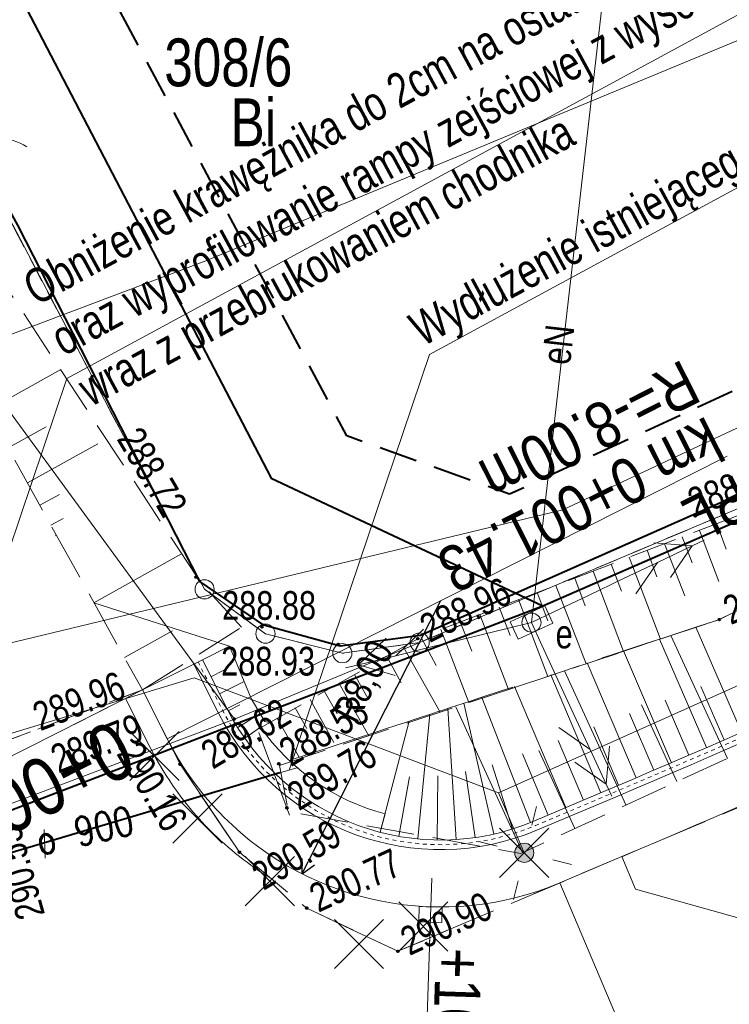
# Model space of a CAD drawing. Header units: metres. Extents: x 7437415 to 7437762, y 5556624 to 5556902.
# Tile 11 of 36: x 7437517 to 7437536, y 5556683 to 5556709. Entities that reach past the tile are written whole.
import ezdxf

# ---------------------------------------------------------------- set-up
doc = ezdxf.new("R2010")
doc.units = ezdxf.units.M
doc.header["$MEASUREMENT"] = 0
for name, pattern in [('0.5_0.5', [1.5, 0.5, -0.5, 0.5]), ('BUBZ01-500', [1.75, 1.25, -0.5]), ('DGN Style 2', [6.14715, 3.68829, -2.45886]), ('DGN Style 3', [8.60601, 6.14715, -2.45886]), ('EGBU01-500', [1, 0.5, -0.5]), ('KTCR02-500', [1.5, 1, -0.5]), ('KTJZ01-500', [2, 1.5, -0.5])]:
    doc.linetypes.add(name, pattern=pattern)
doc.layers.get('0').update_dxf_attribs({"color": 250, "lineweight": 5})
for name, color, linetype, lineweight in [('202-Punkt graniczny stabilizowany trwale', 7, 'Continuous', 5), ('203-Punkt załamania granicy działki nie stabilizowany', 7, 'Continuous', 5), ('510-Podpora jednosłupowa symb.-STPOW', 7, 'Continuous', 5), ('905-Brama w ogrodzeniu', 7, 'Continuous', 5), ('ARCH_0', 7, 'Continuous', 13), ('BUBZ01', 250, 'Continuous', 5), ('BUBZ01_1', 250, 'Continuous', 5), ('BUIB02_01', 250, 'Continuous', 5), ('BUIB05_01', 250, 'Continuous', 5), ('D_balustrada', 7, '0.5_0.5', 20), ('D_kilometraz', 7, 'Continuous', 13), ('D_konstrukcja', 7, 'Continuous', 20), ('D_kraweznik', 7, 'Continuous', 20), ('D_kraweznik obnizony', 7, 'DGN Style 2', 20), ('D_obrzeze', 7, 'Continuous', 20), ('D_odwodnienie liniowe_wpust', 36, 'Continuous', 20), ('D_opis trasy', 7, 'Continuous', 13), ('D_opisy', 7, 'Continuous', 13), ('D_pobocze', 7, 'Continuous', 13), ('D_przepust', 7, 'DGN Style 2', 20), ('D_skarpa', 7, 'DGN Style 3', 20), ('D_skarpa-symbol', 7, 'Continuous', 20), ('D_wymiary', 7, 'Continuous', 13), ('D_zakres', 7, 'DGN Style 2', 13), ('DS_nawierzchnia bitumiczna nowa', 250, 'Continuous', 0), ('EGBD03', 250, 'Continuous', 5), ('EGBP04_02', 250, 'Continuous', 5), ('EGBP04_03', 250, 'Continuous', 5), ('EGBU01', 250, 'Continuous', 5), ('KTJZ01', 250, 'Continuous', 5), ('KTOK02', 250, 'Continuous', 5), ('KTOK05_01', 250, 'Continuous', 5), ('MPZP', 250, 'Continuous', 5), ('przewód elektroenergetyczny niskiego napięcia (linia) - symbol', 7, 'Continuous', 5), ('przewód telekomunikacyjny (linia) - symbol', 7, 'Continuous', 5), ('rzedne dla projektanta', 250, 'Continuous', 5), ('SUPE', 250, 'Continuous', 5), ('SUPE_01', 250, 'Continuous', 5), ('SUPG_01', 250, 'Continuous', 5), ('SUPT_01', 250, 'Continuous', 5), ('SUSM01', 250, 'Continuous', 5), ('SUSM04_01_E', 250, 'Continuous', 5), ('szafa elektroenergetyczna (punkt)', 7, 'Continuous', 5), ('szafa elektroenergetyczna (punkt)-Atr17', 7, 'Continuous', 5), ('słup (punkt)', 7, 'Continuous', 5), ('Warstwa 10', 250, 'Continuous', 5), ('Warstwa 14', 250, 'Continuous', 5)]:
    doc.layers.add(name, color=color, linetype=linetype, lineweight=lineweight)
doc.styles.add('ROMANS', font='arial.ttf', dxfattribs={"width": 0.8})
doc.styles.get("Standard").update_dxf_attribs({"font": 'txt.shx', "width": 0.75})
doc.styles.add('Style-Arial Narrow', font='ARIALN.TTF')
doc.styles.add('Style-WORKING_1250 I 0.26180', font='WORKING_1250.shx', dxfattribs={"oblique": 15})
doc.linetypes.add('KTOK05_01-500', pattern='A,3.75,[13,dgnlstyle-rozp_2015.shx,S=0.002778,R=0,X=0,Y=0],3.75', length=7.5)
doc.dimstyles.new('1-500', dxfattribs={"dimscale": 10, "dimtxt": 0.2, "dimasz": 0.07, "dimexe": 0, "dimexo": 0, "dimgap": 0.05, "dimtad": 1, "dimdec": 1, "dimzin": 0, "dimtxsty": 'ROMANS', "dimblk": 'ARCHTICK', "dimcen": 0.1, "dimclrt": 256, "dimadec": 0, "dimazin": 0, "dimtfac": 0.666667, "dimtdec": 1, "dimtofl": 0, "dimtmove": 1, "dimatfit": 2, "dimfxl": 0, "dimtolj": 1, "dimtzin": 0, "dimarcsym": 0})

# ---------------------------------------------------------------- blocks, each defined once
blk = doc.blocks.new('PE04')
at = {"color": 0, "linetype": 'Continuous', "lineweight": 13, "ltscale": 10}
for p, q in [((46.5, 0), (37.84, 5)), ((6.5, 0), (0, 0)), ((6.5, 0), (16.5, 0)), ((16.5, 0), (26.5, 0)), ((26.5, 0), (36.5, 0)), ((36.5, 0), (46.5, 0)), ((46.5, 0), (37.84, -5)), ((46.5, 0), (50, 0))]:
    blk.add_line(p, q, dxfattribs=at)
blk = doc.blocks.new('PT01')
at = {"color": 0, "linetype": 'Continuous', "lineweight": 13, "ltscale": 10}
for p, q in [((46.5, 0), (37.84, 5)), ((6.5, 0), (0, 0)), ((6.5, 0), (16.5, 0)), ((16.5, 0), (26.5, 0)), ((26.5, 0), (36.5, 0)), ((36.5, 0), (27.84, -5)), ((36.5, 0), (46.5, 0)), ((46.5, 0), (50, 0))]:
    blk.add_line(p, q, dxfattribs=at)
blk = doc.blocks.new('US18')
at = {"color": 0, "linetype": 'Continuous', "lineweight": 13, "ltscale": 10}
for p, q in [((-5, -2.5), (-5, 2.5)), ((-5, 2.5), (5, 2.5)), ((5, -2.5), (5, 2.5)), ((-5, -2.5), (5, -2.5))]:
    blk.add_line(p, q, dxfattribs=at)
blk = doc.blocks.new('202')
at = {"layer": '202-Punkt graniczny stabilizowany trwale', "color": 96, "linetype": 'Continuous', "lineweight": 13}
blk.add_circle((0, 0), 2.5, dxfattribs=at)
blk = doc.blocks.new('203')
at = {"layer": '203-Punkt załamania granicy działki nie stabilizowany', "linetype": 'Continuous', "lineweight": 13}
h = blk.add_hatch(color=96, dxfattribs=at)
edge = h.paths.add_edge_path()
edge.add_arc((0, 0), 0.45, 0, 360)
blk = doc.blocks.new('905')
at = {"layer": '905-Brama w ogrodzeniu', "color": 0, "linetype": 'Continuous', "lineweight": 13}
for centre, start, end in [((-15, 0), 0, 60), ((15, 0), 120, 180)]:
    blk.add_arc(centre, 15, start, end, dxfattribs=at)
blk = doc.blocks.new('510')
at = {"layer": '510-Podpora jednosłupowa symb.-STPOW', "color": 0, "linetype": 'Continuous', "lineweight": 13}
blk.add_circle((0, 0), 2.5, dxfattribs=at)
blk = doc.blocks.new('SM04')
at = {"layer": 'słup (punkt)', "color": 0, "linetype": 'Continuous', "lineweight": 13}
blk.add_circle((0, 0), 2.5, dxfattribs=at)
blk = doc.blocks.new('SUSM01_2')
at = {"layer": 'SUSM01', "color": 250, "linetype": 'Continuous', "lineweight": 13}
for p, q in [((-0.543, 0.545), (-0.897, 0.899)), ((0.517, 0.545), (0.871, 0.899)), ((-0.897, -0.869), (-0.543, -0.515)), ((0.871, -0.869), (0.517, -0.515))]:
    blk.add_line(p, q, dxfattribs=at)
blk = doc.blocks.new('510_3')
at = {"layer": 'SUSM04_01_E', "linetype": 'Continuous', "lineweight": 13}
h = blk.add_hatch(color=8, dxfattribs=at)
edge = h.paths.add_edge_path()
edge.add_arc((0, 0), 0.25, 0, 360)
at = {"layer": 'SUSM04_01_E', "color": 250, "linetype": 'Continuous', "lineweight": 13}
blk.add_circle((0, 0), 0.25, dxfattribs=at)
blk = doc.blocks.new('wyci')
at = {"color": 1, "linetype": 'Continuous', "lineweight": 13, "flags": 128}
for points in [[(4544150.203, 5410499.556), (4544147.627, 5410502.133)], [(4544147.627, 5410499.556), (4544150.203, 5410502.133)]]:
    blk.add_lwpolyline(points, dxfattribs=at)
blk = doc.blocks.new('TerminatorOpen')
at = {"color": 0, "linetype": 'ByBlock', "lineweight": -2}
for q in [(-1, 0.5), (-1, 0), (-1, -0.5)]:
    blk.add_line((0, 0), q, dxfattribs=at)
blk = doc.blocks.new('*D49')
at = {"layer": 'D_wymiary', "color": 0, "lineweight": -2}
blk.add_line((7437528.247, 5556693.718), (7437524.789, 5556686.905), dxfattribs=at)
at = {"layer": 'Defpoints', "color": 0}
for p in [(7437528.247, 5556693.718), (7437524.626, 5556686.584)]:
    blk.add_point(p, dxfattribs=at)
at = {"layer": 'D_wymiary', "color": 0, "lineweight": -2, "xscale": 0.36, "yscale": 0.36, "zscale": 0.36, "rotation": 243.0866268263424}
blk.add_blockref('TerminatorOpen', (7437524.626, 5556686.584), dxfattribs=at)
at = {"layer": 'D_wymiary', "insert": (7437526.277, 5556691.589), "char_height": 0.72, "attachment_point": 5, "rotation": 63.0866, "style": 'Style-Arial Narrow'}
blk.add_mtext('R8,00', dxfattribs=at)

msp = doc.modelspace()

# ---------------------------------------------------------------- linework, layer by layer
at = {"layer": 'BUBZ01', "color": 7, "linetype": 'BUBZ01-500', "lineweight": 13}
for p, q in [((7437520.46, 5556691.39), (7437523.044, 5556693.027)), ((7437527.65, 5556692.73), (7437523.54, 5556690.4))]:
    msp.add_line(p, q, dxfattribs=at)
at = {"layer": 'BUBZ01', "color": 7, "linetype": 'BUBZ01-500', "lineweight": 13, "flags": 128}
for points in [[(7437528.318, 5556692.995), (7437547.83, 5556700.48), (7437576.23, 5556715.25), (7437589.02, 5556721.32), (7437589.43, 5556720.35), (7437575.67, 5556713.15), (7437558.6, 5556704.26), (7437548.16, 5556699.51), (7437535.53, 5556693.23), (7437528.982, 5556691.059)], [(7437523.044, 5556693.027), (7437521.96, 5556694.22), (7437512.102, 5556709.224), (7437507.913, 5556716.465)]]:
    msp.add_lwpolyline(points, dxfattribs=at)
msp.add_lwpolyline([(7437524.04, 5556689.42), (7437535.53, 5556693.23), (7437548.16, 5556699.51), (7437558.6, 5556704.26), (7437575.67, 5556713.15), (7437589.43, 5556720.35), (7437590.07, 5556719.5), (7437590.16, 5556717.95), (7437574.86, 5556709.22), (7437552.89, 5556697.48), (7437530.34, 5556687.12), (7437524.27, 5556688.21), (7437524.04, 5556689.42)], close=True, dxfattribs=at)
at = {"layer": 'BUBZ01', "color": 7, "linetype": 'Continuous', "lineweight": 13, "flags": 128}
for points in [[(7437535.46, 5556695.73), (7437535.71, 5556695.07)], [(7437535.01, 5556695.56), (7437535.52, 5556694.22)], [(7437534.1, 5556695.21), (7437534.63, 5556693.85)], [(7437534.56, 5556695.39), (7437534.82, 5556694.71)], [(7437533.64, 5556695.04), (7437533.9, 5556694.35)], [(7437533.17, 5556694.86), (7437533.995, 5556692.721)], [(7437532.23, 5556694.49), (7437533.025, 5556692.399)], [(7437532.7, 5556694.68), (7437532.97, 5556693.97)], [(7437531.75, 5556694.31), (7437532.02, 5556693.59)], [(7437530.77, 5556693.94), (7437531.05, 5556693.2)], [(7437531.26, 5556694.12), (7437532.049, 5556692.076)], [(7437530.28, 5556693.75), (7437531.052, 5556691.745)], [(7437529.78, 5556693.55), (7437530.06, 5556692.81)], [(7437528.76, 5556693.17), (7437529.06, 5556692.4)], [(7437529.27, 5556693.36), (7437530.022, 5556691.403)], [(7437528.25, 5556692.97), (7437528.982, 5556691.059)], [(7437527.74, 5556692.76), (7437528.13, 5556692.03)], [(7437535.74, 5556689.6), (7437534.261, 5556692.809)], [(7437527.28, 5556692.51), (7437528.232, 5556690.81)], [(7437526.84, 5556692.26), (7437527.22, 5556691.58)], [(7437533.09, 5556688.39), (7437531.487, 5556691.89)], [(7437526, 5556691.79), (7437526.35, 5556691.16)], [(7437525.21, 5556691.35), (7437525.54, 5556690.77)], [(7437525.6, 5556691.56), (7437526.374, 5556690.194)], [(7437524.84, 5556691.14), (7437525.46, 5556690.02)], [(7437524.45, 5556690.92), (7437524.75, 5556690.38)], [(7437530.39, 5556687.14), (7437528.643, 5556690.946)], [(7437534.42, 5556689), (7437533.5, 5556691)], [(7437523.98, 5556690.65), (7437524.55, 5556689.63)], [(7437531.75, 5556687.77), (7437530.81, 5556689.81)]]:
    msp.add_lwpolyline(points, dxfattribs=at)
at = {"layer": 'BUBZ01_1', "color": 7, "linetype": 'Continuous', "lineweight": 13}
for p, q in [((7437518.32, 5556699.76), (7437516.402, 5556698.698)), ((7437517.941, 5556698.27), (7437516.944, 5556697.718)), ((7437519.287, 5556697.82), (7437517.451, 5556696.803)), ((7437518.292, 5556696.501), (7437517.776, 5556696.216)), ((7437518.381, 5556695.867), (7437518.066, 5556695.693)), ((7437518.189, 5556695.42), (7437518.21, 5556695.432)), ((7437521.481, 5556694.949), (7437519.188, 5556693.669)), ((7437521.24, 5556692.935), (7437519.988, 5556692.237))]:
    msp.add_line(p, q, dxfattribs=at)
at = {"layer": 'BUIB02_01', "color": 7, "linetype": 'Continuous', "lineweight": 13}
msp.add_line((7437523.5, 5556690.28), (7437524.3, 5556688.12), dxfattribs=at)
at = {"layer": 'BUIB02_01', "color": 212, "linetype": 'Continuous', "lineweight": 40, "flags": 128}
for points in [[(7437471.018, 5556680.168), (7437490.105, 5556682.798), (7437506.941, 5556685.963), (7437514.516, 5556687.29), (7437530.92, 5556693.586), (7437543.72, 5556699.172), (7437579.76, 5556716.205), (7437631.582, 5556743.722), (7437615.039, 5556772.576)], [(7437512.405, 5556718.826), (7437523.822, 5556696.921), (7437530.92, 5556693.586)]]:
    msp.add_lwpolyline(points, dxfattribs=at)
at = {"layer": 'BUIB05_01', "color": 7, "linetype": 'Continuous', "lineweight": 40}
msp.add_line((7437524.05, 5556689.22), (7437512.41, 5556685.77), dxfattribs=at)
at = {"layer": 'D_balustrada', "ltscale": 0.1, "flags": 128}
msp.add_lwpolyline([(7437521.91, 5556692.123), (7437522.557, 5556690.843, 0.394504), (7437530.729, 5556687.846), (7437532.348, 5556688.53, 0.023893), (7437562.343, 5556702.938), (7437591.013, 5556718.435)], format="xyb", dxfattribs=at)
at = {"layer": 'D_kilometraz', "flags": 128}
for points in [[(7437518.675, 5556690.488), (7437520.46, 5556691.39)], [(7437527.957, 5556684.723), (7437528.014, 5556686.472)]]:
    msp.add_lwpolyline(points, dxfattribs=at)
at = {"layer": 'D_konstrukcja'}
for p, q in [((7437523.538, 5556690.419), (7437523.128, 5556690.132)), ((7437526.797, 5556688.154), (7437526.671, 5556687.67))]:
    msp.add_line(p, q, dxfattribs=at)
msp.add_arc((7437528.247, 5556693.718), 5.75, 215.0152, 255.3941, dxfattribs=at)
at = {"layer": 'D_kraweznik'}
msp.add_line((7437531.362, 5556686.349), (7437532.98, 5556687.034), dxfattribs=at)
for centre, radius, start, end in [((7437396.683, 5557009.404), 350, 292.91854, 298.39337), ((7437528.247, 5556693.718), 8, 224.9585, 292.9185)]:
    msp.add_arc(centre, radius, start, end, dxfattribs=at)
at = {"layer": 'D_kraweznik obnizony'}
msp.add_line((7437520.46, 5556691.39), (7437521.106, 5556690.111), dxfattribs=at)
msp.add_arc((7437528.247, 5556693.718), 8, 206.8008, 224.9585, dxfattribs=at)
at = {"layer": 'D_obrzeze'}
for p, q in [((7437521.799, 5556692.066), (7437520.46, 5556691.39)), ((7437521.799, 5556692.066), (7437522.445, 5556690.787)), ((7437530.778, 5556687.731), (7437532.396, 5556688.415))]:
    msp.add_line(p, q, dxfattribs=at)
for centre, radius, start, end in [((7437396.683, 5557009.404), 348.5, 292.91854, 298.39337), ((7437528.247, 5556693.718), 6.5, 206.8008, 292.9185)]:
    msp.add_arc(centre, radius, start, end, dxfattribs=at)
at = {"layer": 'D_odwodnienie liniowe_wpust', "flags": 128}
msp.add_lwpolyline([(7437527.677, 5556685.332), (7437528.276, 5556685.313), (7437528.289, 5556685.712), (7437527.69, 5556685.732), (7437527.677, 5556685.332)], close=True, dxfattribs=at)
at = {"layer": 'D_opis trasy'}
msp.add_line((7437539.561, 5556684.449), (7437533.34, 5556686.184), dxfattribs=at)
at = {"layer": 'D_opis trasy', "flags": 128}
for points in [[(7437521.106, 5556690.111), (7437535.734, 5556697.5)], [(7437532.98, 5556687.034), (7437533.34, 5556686.184)], [(7437531.362, 5556686.349), (7437536.385, 5556674.47)]]:
    msp.add_lwpolyline(points, dxfattribs=at)
at = {"layer": 'D_opisy'}
for p, q in [((7437520.46, 5556691.39), (7437491.005, 5556676.511)), ((7437527.989, 5556685.722), (7437527.478, 5556669.83))]:
    msp.add_line(p, q, dxfattribs=at)
at = {"layer": 'D_opisy', "flags": 128}
for points in [[(7437565.772, 5556725.167), (7437518.481, 5556699.525), (7437514.813, 5556688.66)], [(7437551.662, 5556713.009), (7437527.957, 5556700.156), (7437524.29, 5556689.291)]]:
    msp.add_lwpolyline(points, dxfattribs=at)
at = {"layer": 'D_pobocze'}
for q in [(7437521.799, 5556692.066), (7437522.668, 5556690.9)]:
    msp.add_line((7437522.022, 5556692.179), q, dxfattribs=at)
at = {"layer": 'D_pobocze', "flags": 128}
msp.add_lwpolyline([(7437522.668, 5556690.9, 0.394504), (7437530.681, 5556687.961), (7437532.299, 5556688.645, 0.023893), (7437562.283, 5556703.048), (7437593.104, 5556719.708)], format="xyb", dxfattribs=at)
at = {"layer": 'D_przepust'}
msp.add_line((7437524.529, 5556689.362), (7437524.05, 5556689.22), dxfattribs=at)
at = {"layer": 'D_skarpa'}
msp.add_line((7437522.727, 5556692.535), (7437519.188, 5556693.669), dxfattribs=at)
at = {"layer": 'D_skarpa', "flags": 128}
for points in [[(7437524.288, 5556689.548), (7437524.714, 5556689.687), (7437525.28, 5556689.873), (7437525.75, 5556690.027), (7437526.151, 5556690.158), (7437526.498, 5556690.272), (7437526.804, 5556690.372), (7437527.078, 5556690.462), (7437527.326, 5556690.543), (7437527.555, 5556690.618), (7437527.767, 5556690.687), (7437527.965, 5556690.752), (7437528.153, 5556690.814), (7437528.333, 5556690.873), (7437528.506, 5556690.929), (7437528.675, 5556690.985), (7437528.84, 5556691.039), (7437529.003, 5556691.092), (7437529.165, 5556691.145), (7437529.354, 5556691.207), (7437529.831, 5556691.363), (7437530.308, 5556691.52), (7437530.785, 5556691.676), (7437531.258, 5556691.831), (7437531.728, 5556691.985), (7437532.198, 5556692.139), (7437532.668, 5556692.293), (7437533.138, 5556692.447), (7437533.609, 5556692.601), (7437534.079, 5556692.755), (7437534.55, 5556692.909), (7437535.021, 5556693.063), (7437535.492, 5556693.218), (7437535.937, 5556693.43), (7437536.38, 5556693.648), (7437536.823, 5556693.866), (7437537.266, 5556694.083), (7437537.709, 5556694.301), (7437538.152, 5556694.519), (7437538.595, 5556694.737), (7437539.038, 5556694.954), (7437539.48, 5556695.172), (7437539.923, 5556695.389), (7437540.366, 5556695.607), (7437540.808, 5556695.825), (7437541.251, 5556696.042), (7437541.693, 5556696.26), (7437542.136, 5556696.477), (7437542.579, 5556696.695), (7437543.021, 5556696.912), (7437543.463, 5556697.13), (7437543.906, 5556697.347), (7437544.348, 5556697.565), (7437544.791, 5556697.782), (7437545.233, 5556698), (7437545.675, 5556698.217), (7437546.118, 5556698.434), (7437546.56, 5556698.652), (7437547.002, 5556698.869), (7437547.445, 5556699.087), (7437547.887, 5556699.304), (7437548.334, 5556699.513), (7437548.781, 5556699.72), (7437549.229, 5556699.927), (7437549.676, 5556700.134), (7437550.124, 5556700.341), (7437550.571, 5556700.548), (7437551.019, 5556700.755), (7437551.467, 5556700.962), (7437551.914, 5556701.169), (7437552.362, 5556701.376), (7437552.81, 5556701.583), (7437553.258, 5556701.79), (7437553.706, 5556701.997), (7437554.154, 5556702.204), (7437554.602, 5556702.411), (7437555.05, 5556702.618), (7437555.498, 5556702.826), (7437555.946, 5556703.033), (7437556.394, 5556703.24), (7437556.843, 5556703.447), (7437557.291, 5556703.655), (7437557.739, 5556703.862), (7437558.188, 5556704.069), (7437558.636, 5556704.279), (7437559.073, 5556704.508), (7437559.51, 5556704.737), (7437559.947, 5556704.966), (7437560.384, 5556705.196), (7437560.821, 5556705.425), (7437561.262, 5556705.656), (7437561.705, 5556705.888), (7437562.147, 5556706.121), (7437562.59, 5556706.353), (7437563.033, 5556706.585), (7437563.476, 5556706.817), (7437563.919, 5556707.05), (7437564.362, 5556707.282), (7437564.804, 5556707.514), (7437565.247, 5556707.746), (7437565.69, 5556707.979), (7437566.133, 5556708.211), (7437566.576, 5556708.443), (7437567.019, 5556708.676), (7437567.461, 5556708.908), (7437567.904, 5556709.14), (7437568.347, 5556709.372), (7437568.79, 5556709.605), (7437569.233, 5556709.837), (7437569.676, 5556710.069), (7437570.121, 5556710.297), (7437570.565, 5556710.526), (7437571.01, 5556710.755), (7437571.455, 5556710.983), (7437571.9, 5556711.212), (7437572.344, 5556711.441), (7437572.789, 5556711.669), (7437573.234, 5556711.898), (7437573.679, 5556712.126), (7437574.124, 5556712.355), (7437574.568, 5556712.584), (7437575.013, 5556712.812), (7437575.458, 5556713.041), (7437575.908, 5556713.259), (7437576.364, 5556713.468), (7437576.82, 5556713.676), (7437577.275, 5556713.885), (7437577.731, 5556714.094), (7437578.186, 5556714.302), (7437578.642, 5556714.511), (7437579.097, 5556714.72), (7437579.553, 5556714.928), (7437580.009, 5556715.137), (7437580.463, 5556715.349), (7437580.897, 5556715.596), (7437581.331, 5556715.844), (7437581.766, 5556716.092), (7437582.2, 5556716.34), (7437582.635, 5556716.588), (7437583.069, 5556716.836), (7437583.504, 5556717.083), (7437583.938, 5556717.331), (7437584.372, 5556717.579), (7437584.807, 5556717.827), (7437585.241, 5556718.075), (7437585.676, 5556718.322), (7437586.11, 5556718.57), (7437586.544, 5556718.818), (7437586.979, 5556719.066), (7437587.413, 5556719.314), (7437587.848, 5556719.562), (7437588.282, 5556719.809), (7437588.716, 5556720.057), (7437589.151, 5556720.305), (7437589.223, 5556720.346)], [(7437522.727, 5556692.535), (7437522.92, 5556692.072), (7437523.113, 5556691.61), (7437523.301, 5556691.167), (7437523.475, 5556690.867), (7437523.654, 5556690.568), (7437523.78, 5556690.536)]]:
    msp.add_lwpolyline(points, dxfattribs=at)
at = {"layer": 'D_skarpa-symbol', "flags": 128}
for points in [[(7437536.112, 5556690.284), (7437534.913, 5556693.028)], [(7437535.194, 5556689.887), (7437533.967, 5556692.718)], [(7437522.022, 5556692.179), (7437522.727, 5556692.535)], [(7437534.277, 5556689.489), (7437533.022, 5556692.409)], [(7437522.247, 5556691.733), (7437522.584, 5556691.903)], [(7437533.357, 5556689.096), (7437532.076, 5556692.099)], [(7437522.473, 5556691.286), (7437523.112, 5556691.61)], [(7437532.437, 5556688.704), (7437531.128, 5556691.788)], [(7437531.516, 5556688.314), (7437530.179, 5556691.477)], [(7437535.653, 5556690.085), (7437535.046, 5556691.479)], [(7437530.594, 5556687.927), (7437529.322, 5556691.197)], [(7437534.735, 5556689.688), (7437534.115, 5556691.125)], [(7437522.699, 5556690.841), (7437523, 5556691.004)], [(7437528.653, 5556687.483), (7437528.433, 5556690.905)], [(7437529.641, 5556687.628), (7437528.858, 5556691.045)], [(7437522.949, 5556690.408), (7437523.531, 5556690.773)], [(7437526.671, 5556687.671), (7437527.429, 5556690.577)], [(7437527.655, 5556687.498), (7437527.966, 5556690.753)], [(7437533.817, 5556689.293), (7437533.185, 5556690.774)], [(7437532.897, 5556688.9), (7437532.25, 5556690.422)], [(7437531.977, 5556688.509), (7437531.315, 5556690.071)], [(7437531.056, 5556688.12), (7437530.383, 5556689.722)], [(7437530.124, 5556687.757), (7437529.596, 5556689.435)], [(7437527.159, 5556687.565), (7437527.433, 5556689.116)], [(7437528.154, 5556687.47), (7437528.178, 5556689.15)], [(7437529.15, 5556687.534), (7437528.899, 5556689.255)]]:
    msp.add_lwpolyline(points, dxfattribs=at)
at = {"layer": 'D_zakres'}
for q in [(7437520.46, 5556691.39), (7437520.66, 5556689.885)]:
    msp.add_line((7437520.014, 5556691.165), q, dxfattribs=at)
at = {"layer": 'D_zakres', "flags": 128}
msp.add_lwpolyline([(7437521.106, 5556690.111), (7437521.44, 5556689.45), (7437522.215, 5556688.3), (7437522.99, 5556687.15), (7437524.75, 5556685.69), (7437525.94, 5556685.125), (7437527.13, 5556684.56), (7437531.362, 5556686.349)], dxfattribs=at)
at = {"layer": 'D_zakres'}
for start, end in [(206.8008, 224.9585), (224.9585, 238.6082)]:
    msp.add_arc((7437528.247, 5556693.718), 8.5, start, end, dxfattribs=at)
at = {"layer": 'DS_nawierzchnia bitumiczna nowa'}
for p, q in [((7437527.69, 5556685.732), (7437527.69, 5556685.737)), ((7437528.289, 5556685.712), (7437528.289, 5556685.718))]:
    msp.add_line(p, q, dxfattribs=at)
at = {"layer": 'EGBD03', "color": 96, "linetype": 'Continuous', "lineweight": 13, "flags": 128}
for points in [[(7437522.86, 5556690.63), (7437511.62, 5556705.99)], [(7437516.67, 5556704.29), (7437519.14, 5556699.58)], [(7437527.7, 5556692.63), (7437547.59, 5556701)], [(7437519.14, 5556699.58), (7437522.08, 5556694.02)], [(7437522.08, 5556694.02), (7437523.67, 5556692.86)], [(7437525.68, 5556692.35), (7437523.67, 5556692.86)], [(7437527.7, 5556692.63), (7437522.86, 5556690.63)], [(7437525.68, 5556692.35), (7437527.7, 5556692.63)], [(7437514.47, 5556687.46), (7437522.86, 5556690.63)]]:
    msp.add_lwpolyline(points, dxfattribs=at)
at = {"layer": 'EGBU01', "color": 96, "linetype": 'EGBU01-500', "lineweight": 13, "flags": 128}
for points in [[(7437516.67, 5556704.29), (7437519.14, 5556699.58)], [(7437519.14, 5556699.58), (7437516.67, 5556704.29)], [(7437527.7, 5556692.63), (7437547.59, 5556701)], [(7437547.59, 5556701), (7437527.7, 5556692.63)], [(7437519.14, 5556699.58), (7437522.08, 5556694.02)], [(7437522.08, 5556694.02), (7437519.14, 5556699.58)], [(7437522.08, 5556694.02), (7437523.67, 5556692.86)], [(7437523.67, 5556692.86), (7437522.08, 5556694.02)], [(7437523.67, 5556692.86), (7437525.68, 5556692.35)], [(7437525.68, 5556692.35), (7437523.67, 5556692.86)], [(7437525.68, 5556692.35), (7437527.7, 5556692.63)], [(7437527.7, 5556692.63), (7437525.68, 5556692.35)]]:
    msp.add_lwpolyline(points, dxfattribs=at)
at = {"layer": 'KTJZ01', "color": 7, "linetype": 'KTJZ01-500', "lineweight": 13, "flags": 128}
msp.add_lwpolyline([(7437487.24, 5556665.88), (7437500.01, 5556668.65), (7437509.93, 5556671.34), (7437514.81, 5556672.66), (7437528.54, 5556677.57), (7437546.18, 5556685.08), (7437562.31, 5556693.39), (7437575.78, 5556700.17), (7437584.6, 5556705.2), (7437599.33, 5556712.79), (7437607.41, 5556717.03), (7437624.22, 5556725.75), (7437636.91, 5556731.79), (7437639.91, 5556733.3), (7437648.13, 5556737.1), (7437664.08, 5556744.94), (7437674.41, 5556750.47), (7437695.47, 5556762.01), (7437726.23, 5556778.98), (7437745.592, 5556790.579), (7437740.524, 5556799.89), (7437726.071, 5556794.065), (7437721.424, 5556793.261), (7437718.653, 5556793.684), (7437716.454, 5556794.853), (7437714.78, 5556796.65), (7437713.44, 5556798.18), (7437704.05, 5556814.76), (7437696.46, 5556806.77), (7437698.53, 5556806.84), (7437700.74, 5556806.26), (7437702.79, 5556804.94), (7437704.06, 5556803.16), (7437709.44, 5556793.77), (7437711.44, 5556790.12), (7437712.13, 5556787.63), (7437712.21, 5556785.35), (7437711.59, 5556783.66), (7437709.87, 5556781.76), (7437701.28, 5556777.09), (7437699.42, 5556776.48), (7437697.78, 5556776.19), (7437695.76, 5556776.41), (7437693.65, 5556777.51), (7437692.09, 5556778.89), (7437690.49, 5556781.22), (7437685.25, 5556778.28), (7437686.1, 5556775.03), (7437686.085, 5556773.72), (7437685.81, 5556772.51), (7437685.3, 5556771.32), (7437684.475, 5556769.98), (7437683.43, 5556768.68), (7437682.12, 5556767.23), (7437680.52, 5556765.9), (7437679.609, 5556765.424), (7437667.4, 5556758.73), (7437656.58, 5556752.94), (7437646.03, 5556747.24), (7437635.04, 5556741.31), (7437625.46, 5556735.97), (7437617.31, 5556731.03), (7437610.73, 5556727.32), (7437599.83, 5556721.28), (7437592.56, 5556717.41), (7437581.48, 5556711.39), (7437572.19, 5556706.38), (7437570.63, 5556705.57), (7437559.43, 5556699.57), (7437555.27, 5556697.37), (7437547.58, 5556693.6), (7437542.1, 5556690.99), (7437536.78, 5556688.64), (7437527.13, 5556684.56), (7437524.75, 5556685.69), (7437522.99, 5556687.15), (7437521.44, 5556689.45), (7437520.46, 5556691.39), (7437515.43, 5556689.51), (7437516.09, 5556686.202), (7437515.98, 5556684.5), (7437514.73, 5556681.38), (7437513.55, 5556680.28), (7437512.1, 5556679.32), (7437507.87, 5556678.13), (7437498.81, 5556675.82), (7437492.9, 5556674.29)], dxfattribs=at)
msp.add_lwpolyline([(7437507.857, 5556716.436), (7437504.491, 5556714.673), (7437509.22, 5556704.47), (7437510.97, 5556700.57), (7437513.08, 5556696.07), (7437515.43, 5556689.51), (7437520.46, 5556691.39), (7437518.97, 5556694.06), (7437515.57, 5556700.2), (7437512.44, 5556706.68), (7437507.857, 5556716.436)], close=True, dxfattribs=at)
at = {"layer": 'KTOK05_01', "color": 7, "linetype": 'KTOK05_01-500', "lineweight": 40, "flags": 128}
msp.add_lwpolyline([(7437532.153, 5556729.161), (7437547.36, 5556701.5), (7437527.72, 5556692.81), (7437525.62, 5556692.53), (7437523.63, 5556693.08), (7437521.96, 5556694.22), (7437517.2, 5556703.54), (7437514.83, 5556707.82), (7437509.814, 5556717.461)], dxfattribs=at)
at = {"layer": 'MPZP', "color": 212, "linetype": 'KTCR02-500', "lineweight": 40, "flags": 128}
msp.add_lwpolyline([(7437738.295, 5556803.984), (7437715.191, 5556791.784), (7437661.349, 5556763.226), (7437574.511, 5556717.006), (7437530.05, 5556696.506), (7437525.798, 5556698.029), (7437514.19, 5556719.761)], dxfattribs=at)
at = {"layer": 'rzedne dla projektanta', "color": 7, "linetype": 'Continuous', "lineweight": 40}
for centre in [(7437534.9, 5556695.94), (7437521.86, 5556694.34), (7437535.53, 5556693.23), (7437523.58, 5556693.04), (7437527.65, 5556692.73), (7437525.57, 5556692.58), (7437523.54, 5556690.4), (7437521.44, 5556689.45), (7437524.02, 5556689.46), (7437524.23, 5556688.31), (7437522.99, 5556687.15), (7437524.75, 5556685.69), (7437527.13, 5556684.56)]:
    msp.add_circle(centre, 0.0225, dxfattribs=at)
at = {"layer": 'SUPE', "color": 1, "linetype": 'Continuous', "lineweight": 13, "flags": 128}
msp.add_lwpolyline([(7437529.9, 5556717.63), (7437532.82, 5556712.36), (7437530.62, 5556693.15)], dxfattribs=at)
at = {"layer": 'SUPE_01', "color": 1, "linetype": 'Continuous', "lineweight": 13}
msp.add_line((7437529.759, 5556688.702), (7437530.433, 5556687.135), dxfattribs=at)
at = {"layer": 'SUPE_01', "color": 1, "linetype": 'Continuous', "lineweight": 13, "flags": 128}
msp.add_lwpolyline([(7437601.635, 5556725.162), (7437600.216, 5556724.388), (7437574.398, 5556710.521), (7437552.37, 5556698.835), (7437529.759, 5556688.702), (7437521.807, 5556691.71), (7437513.451, 5556689.173), (7437513.22, 5556690)], dxfattribs=at)
at = {"layer": 'SUPG_01', "color": 52, "linetype": 'Continuous', "lineweight": 13, "flags": 128}
msp.add_lwpolyline([(7437505.33, 5556697.53), (7437509.719, 5556697.926), (7437522.113, 5556702.608), (7437540.72, 5556710.32), (7437572.53, 5556724.178), (7437601.779, 5556739.923), (7437624.775, 5556752.295)], dxfattribs=at)
at = {"layer": 'SUPT_01', "color": 30, "linetype": 'Continuous', "lineweight": 13, "flags": 128}
msp.add_lwpolyline([(7437624.834, 5556744.449), (7437603.973, 5556732.899), (7437579.114, 5556719.1), (7437574.314, 5556716.425), (7437544.39, 5556702.175), (7437531.441, 5556696.093), (7437491.469, 5556686.466), (7437485.362, 5556685.024)], dxfattribs=at)
at = {"layer": 'Warstwa 14', "color": 7, "linetype": 'Continuous', "lineweight": 13}
msp.add_line((7437517.915, 5556686.995), (7437517.89, 5556687.746), dxfattribs=at)

# ---------------------------------------------------------------- block references
at = {"layer": 'ARCH_0', "lineweight": 30, "xscale": 0.5, "yscale": 0.5, "zscale": 0.5}
for p in [(5165446.316, 2851439.242), (5165447.44, 2851437.605), (5165455.975, 2851436.713), (5165449.327, 2851435.973), (5165453.338, 2851434.788), (5165451.657, 2851434.329)]:
    msp.add_blockref('wyci', p, dxfattribs=at)
at = {"layer": 'EGBP04_02', "color": 96, "linetype": 'Continuous', "lineweight": 13, "xscale": 0.1, "yscale": 0.1, "zscale": 0.1}
for p in [(7437522.08, 5556694.02), (7437523.67, 5556692.86), (7437527.7, 5556692.63), (7437525.68, 5556692.35)]:
    msp.add_blockref('202', p, dxfattribs=at)
at = {"layer": 'EGBP04_03', "color": 96, "linetype": 'Continuous', "lineweight": 13, "xscale": 0.1, "yscale": 0.1, "zscale": 0.1}
for p in [(7437519.14, 5556699.58), (7437522.86, 5556690.63)]:
    msp.add_blockref('203', p, dxfattribs=at)
at = {"layer": 'KTOK02', "color": 7, "linetype": 'Continuous', "lineweight": 13, "xscale": 0.1, "yscale": 0.1, "zscale": 0.1, "rotation": 297.743}
msp.add_blockref('905', (7437515.94, 5556705.64), dxfattribs=at)
at = {"layer": 'przewód elektroenergetyczny niskiego napięcia (linia) - symbol', "color": 1, "linetype": 'Continuous', "lineweight": 13, "xscale": 0.1, "yscale": 0.1, "zscale": 0.1}
for rotation in [25.51900000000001, 193.705, 294.799]:
    msp.add_blockref('PE04', (7437530.62, 5556693.15), dxfattribs=dict(at, rotation=rotation))
at = {"layer": 'przewód telekomunikacyjny (linia) - symbol', "color": 30, "linetype": 'Continuous', "lineweight": 13, "xscale": 0.1, "yscale": 0.1, "zscale": 0.1}
for rotation in [25.51900000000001, 193.705, 294.799]:
    msp.add_blockref('PT01', (7437530.62, 5556693.15), dxfattribs=dict(at, rotation=rotation))
at = {"layer": 'SUSM01', "color": 7, "linetype": 'Continuous', "lineweight": 13, "rotation": 211.119352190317}
msp.add_blockref('SUSM01_2', (7437530.433, 5556687.135), dxfattribs=at)
at = {"layer": 'SUSM04_01_E', "color": 7, "linetype": 'Continuous', "lineweight": 13, "xscale": 0.1, "yscale": 0.1, "zscale": 0.1}
for name in ['510', 'SM04']:
    msp.add_blockref(name, (7437530.62, 5556693.15), dxfattribs=at)
at = {"layer": 'SUSM04_01_E', "color": 7, "linetype": 'Continuous', "lineweight": 13}
msp.add_blockref('510_3', (7437530.433, 5556687.135), dxfattribs=at)
at = {"layer": 'szafa elektroenergetyczna (punkt)', "color": 7, "linetype": 'Continuous', "lineweight": 13, "xscale": 0.1, "yscale": 0.1, "zscale": 0.1, "rotation": 24.775}
msp.add_blockref('US18', (7437530.62, 5556693.15), dxfattribs=at)

# ---------------------------------------------------------------- texts
at = {"layer": 'D_kilometraz', "style": 'Style-Arial Narrow'}
for s, insert, char_height, attachment_point, rotation, line_spacing_factor in [('0+000.00', (7437517.158, 5556687.674), 1.5, 2, 206.8008, 1.4), ('+10', (7437528.718, 5556684.647), 1.2, 4, 268.1558, 1.6)]:
    msp.add_mtext(s, dxfattribs=dict(at, insert=insert, char_height=char_height, attachment_point=attachment_point, rotation=rotation, line_spacing_factor=line_spacing_factor))
at = {"layer": 'D_opis trasy', "char_height": 1.2, "rotation": 206.8008, "style": 'Style-Arial Narrow'}
for s, insert, attachment_point, line_spacing_factor in [('R=-8.00m', (7437529.424, 5556696.777), 6, 0.35), ('PL\\Pkm 0+001.43', (7437535.849, 5556697.272), 4, 0.85)]:
    msp.add_mtext(s, dxfattribs=dict(at, insert=insert, attachment_point=attachment_point, line_spacing_factor=line_spacing_factor))
at = {"layer": 'D_opisy', "char_height": 0.9, "attachment_point": 1, "rotation": 28.4667}
for s, insert in [('\\fArial|b0|i0|c238238|p39;Obniżenie krawężnika do 2cm na ostatnim 4 metrowym odcinku istniejącego chodnika\\Poraz wyprofilowanie rampy zejściowej z wysokości 12cm do 2cm krawężnika o długości min. 3m  \\Pwraz z przebrukowaniem chodnika', (7437517.251, 5556702.21)), ('\\fArial|b0|i0|c238238|p39;Wydłużenie istniejącego przepustu fi 900 o 0.5m', (7437527.342, 5556701.141))]:
    msp.add_mtext(s, dxfattribs=dict(at, insert=insert))
at = {"layer": 'EGBD03', "color": 96, "linetype": 'Continuous', "lineweight": 30, "insert": (7437521.028, 5556707.147), "char_height": 1.25, "attachment_point": 7, "line_spacing_factor": 0.6}
msp.add_mtext('\\FWORKING_1250;\\H1x;\\W0.8;308/6', dxfattribs=at)
at = {"layer": 'EGBU01', "color": 96, "linetype": 'Continuous', "lineweight": 30, "insert": (7437522.76, 5556705.599), "char_height": 1.25, "attachment_point": 7, "line_spacing_factor": 0.6}
msp.add_mtext('\\FWORKING_1250;\\H1x;\\W0.8;Bi', dxfattribs=at)
at = {"layer": 'rzedne dla projektanta', "color": 7, "linetype": 'Continuous', "lineweight": 0, "char_height": 0.75, "attachment_point": 7, "line_spacing_factor": 0.6}
for s, insert, rotation in [('\\FWORKING_1250;\\H1x;\\W0.8; 288.72', (7437519.647, 5556698.138), 300.5723), ('\\FWORKING_1250;\\H1x;\\W0.8; 288.87', (7437534.691, 5556695.819), 20.8934), ('\\FWORKING_1250;\\H1x;\\W0.8; 288.66', (7437535.619, 5556692.996), 20.8934), ('\\FWORKING_1250;\\H1x;\\W0.8; 288.96', (7437527.76, 5556692.505), 26.0627), ('\\FWORKING_1250;\\H1x;\\W0.8; 289.96', (7437517.584, 5556690.218), 21.3179), ('\\FWORKING_1250;\\H1x;\\W0.8; 288.53', (7437524.148, 5556689.246), 30.9226), ('\\FWORKING_1250;\\H1x;\\W0.8; 289.62', (7437522.108, 5556689.179), 30.9226), ('\\FWORKING_1250;\\H1x;\\W0.8; 289.79', (7437518.057, 5556689.109), 21.3179), ('\\FWORKING_1250;\\H1x;\\W0.8; 290.16', (7437519.639, 5556689.911), 301.0869), ('\\FWORKING_1250;\\H1x;\\W0.8; 289.76', (7437524.358, 5556688.096), 30.9226), ('\\FWORKING_1250;\\H1x;\\W0.8; 290.59', (7437523.434, 5556686.013), 30.9226), ('\\FWORKING_1250;\\H1x;\\W0.8; 290.53', (7437517.986, 5556685.312), 105.6803), ('\\FWORKING_1250;\\H1x;\\W0.8; 290.77', (7437524.854, 5556685.463), 24.6363), ('\\FWORKING_1250;\\H1x;\\W0.8; 290.90', (7437527.234, 5556684.333), 24.6363)]:
    msp.add_mtext(s, dxfattribs=dict(at, insert=insert, rotation=rotation))
for s, insert in [('\\FWORKING_1250;\\H1x;\\W0.8; 288.88', (7437522.315, 5556693.212)), ('\\FWORKING_1250;\\H1x;\\W0.8; 288.93', (7437522.29, 5556691.756))]:
    msp.add_mtext(s, dxfattribs=dict(at, insert=insert))
at = {"layer": 'SUPE', "color": 1, "linetype": 'Continuous', "lineweight": 13, "insert": (7437531.638, 5556699.862), "char_height": 0.75, "attachment_point": 7, "rotation": 83.467, "line_spacing_factor": 0.6}
msp.add_mtext('\\FWORKING_1250;\\H1x;\\W0.8;eN', dxfattribs=at)
at = {"layer": 'szafa elektroenergetyczna (punkt)-Atr17', "color": 7, "insert": (7437531.251, 5556692.466), "char_height": 0.75, "attachment_point": 7, "line_spacing_factor": 0.6}
msp.add_mtext('\\FWORKING_1250;\\H1x;\\W0.8;e', dxfattribs=at)
at = {"layer": 'Warstwa 10', "color": 7, "linetype": 'Continuous', "lineweight": 13, "insert": (7437478.111, 5556703.202), "char_height": 0.9, "attachment_point": 7, "rotation": 28.5917, "line_spacing_factor": 1.266667, "style": 'Style-WORKING_1250 I 0.26180'}
msp.add_mtext('\\H1x;\\W0.8;Mapa powstała na podstawie pomiaru, danych numerycznych udostępnionych przez PODGiK.\\PWykazane na niniejszej mapie punkty graniczne nie zostały wyznaczone w terenie, stan władania \\Pwkreślono na podstawie numerycznej mapy ewidencyjnej. Niniejsza mapa może służyć do \\Pprojektowania budynków sytuowanych w odległościach od granicy nieruchomości  większych niż 4m. \\PW zakresie mapy nie występują projektowane sieci uzgodnione w ZUDP na naradach koordynacyjnych. \\PNie wyklucza się istnienia w terenie innych nie wykazanych na niniejszej  mapie urządzeń podziemnych, \\Pktóre nie były zgłoszonedo inwentaryzacji   lub o których brak jest informacji  \\Pw instytucjach branżowych. W zakresie mapy występuje miejscowy plan zagospodarowania przestrzennego. \\PMapa została wykonana bez ustalenia obciążeń służebnościami gruntowymi.', dxfattribs=at)
at = {"layer": 'Warstwa 14', "color": 7, "linetype": 'Continuous', "lineweight": 13, "width": 0.8}
msp.add_text('o 900', height=0.75, rotation=12.7005, dxfattribs=at).set_placement((7437517.778, 5556687.069))

# ---------------------------------------------------------------- dimensions: what is measured, and where the dimension line sits
at = {"layer": 'D_wymiary'}
dim = msp.add_radius_dim(center=(7437528.247, 5556693.718), mpoint=(7437524.626, 5556686.584), dimstyle='1-500', override={"dimscale": 1, "dimtxt": 0.72, "dimasz": 0.36, "dimexe": 0.18, "dimexo": 0.18, "dimgap": 0.36, "dimdec": 2, "dimzin": 3, "dimtxsty": 'Style-Arial Narrow', "dimblk": 'TerminatorOpen', "dimcen": 0.36, "dimtdec": 2, "dimtofl": 1, "dimtmove": 0, "dimatfit": 1, "dimfrac": 2, "dimtolj": 0, "dimtzin": 3}, dxfattribs=at)
dim.commit()
dim.dimension.update_dxf_attribs({"geometry": '*D49', "text_midpoint": (7437526.984, 5556691.23), "dimtype": 164})

doc.saveas('drawing.dxf')
